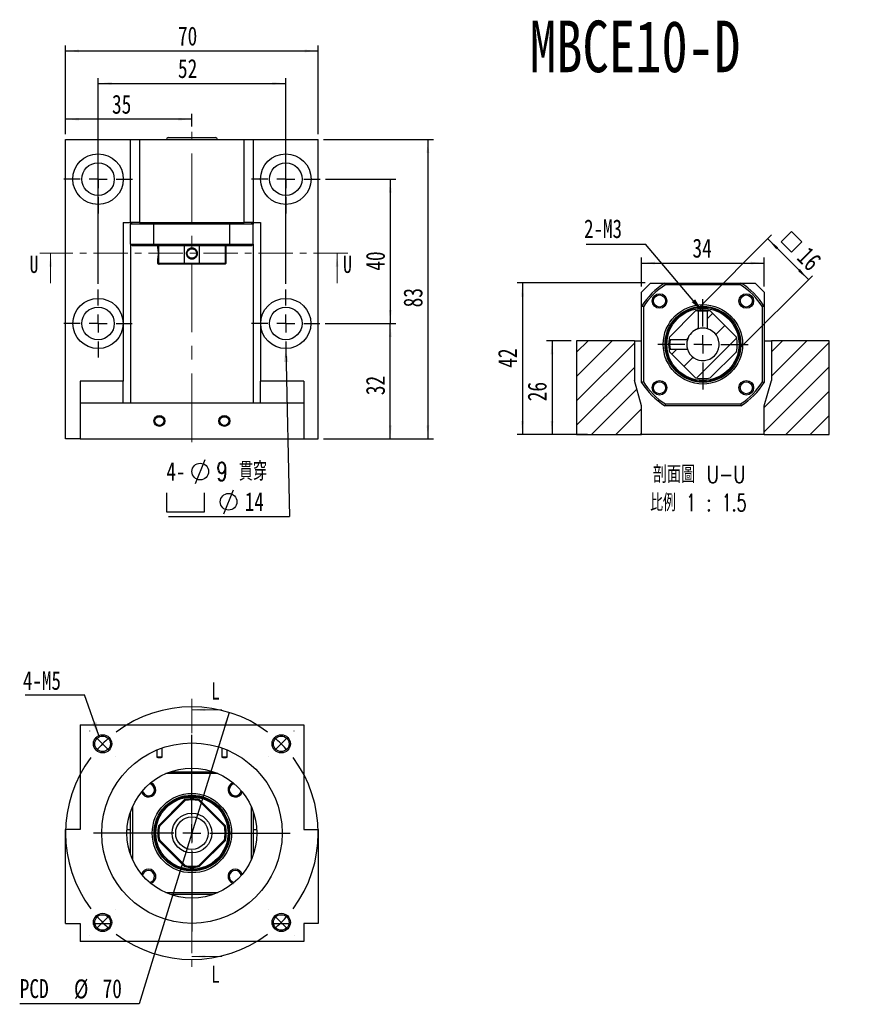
# Model space of a CAD drawing. Header units: millimetres. Extents: x 26 to 289, y 7 to 200.
# Tile 1 of 4: x 26 to 183, y 18 to 200. Entities that reach past the tile are written whole.
import ezdxf

# ---------------------------------------------------------------- set-up
doc = ezdxf.new("R2010")
doc.units = ezdxf.units.MM
doc.linetypes.add('CENTER', pattern=[10.16, 6.35, -1.27, 1.27, -1.27])
doc.linetypes.add('CENTERX2', pattern=[20.32, 12.7, -2.54, 2.54, -2.54])
doc.layers.add('FORMAT', color=7, linetype='Continuous')
doc.styles.add('SLDTEXTSTYLE0', font='TXT', dxfattribs={"width": 0.75})
doc.styles.add('SLDTEXTSTYLE1', font='TXT', dxfattribs={"width": 0.75, "bigfont": 'bigfont'})
doc.styles.add('SLDTEXTSTYLE3', font='TXT', dxfattribs={"width": 0.6875, "bigfont": 'bigfont'})
doc.styles.add('SLDTEXTSTYLE4', font='TXT', dxfattribs={"width": 0.675, "bigfont": 'bigfont'})
doc.dimstyles.new('SLDDIMSTYLE1', dxfattribs={"dimtxt": 3.5, "dimasz": 2.5, "dimexe": 0, "dimexo": 0.0625, "dimgap": 0.875, "dimtad": 0, "dimtih": 1, "dimtoh": 1, "dimlfac": 1.5, "dimrnd": 1e-09, "dimzin": 12, "dimdsep": 46, "dimtxsty": 'SLDTEXTSTYLE0', "dimsah": 1, "dimcen": 0, "dimadec": 0, "dimazin": 3, "dimtfac": 1, "dimtmove": 0, "dimatfit": 3, "dimfxl": 0, "dimfrac": 2, "dimtolj": 1, "dimtzin": 12, "dimarcsym": 0})
doc.dimstyles.new('SLDDIMSTYLE2', dxfattribs={"dimtxt": 0.18, "dimasz": 2.5, "dimexe": 0, "dimexo": 0.0625, "dimgap": 0, "dimtad": 0, "dimtih": 1, "dimtoh": 1, "dimdec": 0, "dimrnd": 1e-09, "dimzin": 0, "dimdsep": 46, "dimtxsty": 'Standard', "dimsah": 1, "dimcen": 0.09, "dimadec": 0, "dimazin": 0, "dimtfac": 2.5, "dimtdec": 0, "dimtofl": 0, "dimtmove": 0, "dimatfit": 3, "dimfxl": 0, "dimfrac": 2, "dimtolj": 1, "dimtzin": 0, "dimarcsym": 0})
doc.dimstyles.new('SLDDIMSTYLE3', dxfattribs={"dimtxt": 3.5, "dimasz": 2.5, "dimexe": 0, "dimexo": 0.0625, "dimgap": 0.875, "dimtad": 1, "dimlfac": 1.5, "dimrnd": 1e-09, "dimzin": 12, "dimdsep": 46, "dimtxsty": 'SLDTEXTSTYLE0', "dimsah": 1, "dimcen": 0.09, "dimadec": 0, "dimazin": 3, "dimtfac": 1, "dimtofl": 0, "dimtmove": 0, "dimatfit": 3, "dimfxl": 0, "dimfrac": 2, "dimtolj": 1, "dimtzin": 12, "dimarcsym": 0})

# ---------------------------------------------------------------- blocks, each defined once
blk = doc.blocks.new('_D')
at = {"layer": 'FORMAT', "color": 7}
for p, q in [((64.96, 71.55), (51.18, 26.97)), ((51.18, 26.97), (48.33, 17.72)), ((48.33, 17.72), (26.26, 17.72))]:
    blk.add_line(p, q, dxfattribs=at)
for points in [[(64.96, 71.55), (63.98, 69.24), (64.46, 69.09)], [(51.18, 26.97), (52.16, 29.28), (51.68, 29.43)]]:
    blk.add_solid(points, dxfattribs=at)
at = {"layer": 'FORMAT', "color": 7, "char_height": 3.5, "attachment_point": 1, "style": 'SLDTEXTSTYLE0'}
for s, insert in [('PCD', (26.26, 22.28)), ('%%c', (36.29, 22.23)), ('70', (41.57, 22.28))]:
    blk.add_mtext(s, dxfattribs=dict(at, insert=insert))
blk = doc.blocks.new('SW_NOTE_0')
at = {"layer": 'FORMAT', "color": 0}
blk.add_line((-10.95, 0), (0, 0), dxfattribs=at)
at = {"layer": 'FORMAT', "color": 0, "insert": (-11.38, 4.34), "char_height": 3.44, "attachment_point": 1, "style": 'SLDTEXTSTYLE0'}
blk.add_mtext('4-M5', dxfattribs=at)
blk = doc.blocks.new('SW_CENTERMARKSYMBOL_0')
at = {"layer": 'FORMAT', "color": 0}
for p, q in [((0, 3.33), (0, 18.17)), ((-3.33, 0), (-18.17, 0)), ((0, 0), (-1.67, 0)), ((0, 0), (0, 1.67)), ((0, 0), (0, -1.67)), ((0, 0), (1.67, 0)), ((3.33, 0), (18.17, 0)), ((0, -3.33), (0, -18.17))]:
    blk.add_line(p, q, dxfattribs=at)
blk = doc.blocks.new('SW_CENTERMARKSYMBOL_1')
at = {"layer": 'FORMAT', "color": 0}
for p, q in [((-35.36, 2.36), (-35.37, 2.37)), ((2.36, 2.36), (2.37, 2.37)), ((-33, 0), (-34.18, 1.18)), ((-16.5, -13.17), (-16.5, 1.67)), ((0, 0), (-1.18, -1.18)), ((0, 0), (1.18, 1.18)), ((-33, 0), (-31.82, -1.18)), ((-30.64, -2.36), (-30.63, -2.37)), ((-2.36, -2.36), (-2.37, -2.37)), ((-16.5, -16.5), (-16.5, -14.83)), ((-19.83, -16.5), (-34.66, -16.5)), ((-16.5, -16.5), (-18.17, -16.5)), ((-16.5, -16.5), (-16.5, -18.17)), ((-16.5, -16.5), (-14.83, -16.5)), ((-13.17, -16.5), (1.67, -16.5)), ((-16.5, -19.83), (-16.5, -34.66)), ((-30.64, -30.64), (-30.63, -30.63)), ((-2.36, -30.64), (-2.37, -30.63)), ((-33, -33), (-31.82, -31.82)), ((0, -33), (-1.18, -31.82)), ((-33, -33), (-34.18, -34.18)), ((0, -33), (1.18, -34.18)), ((-35.36, -35.36), (-35.37, -35.37)), ((2.36, -35.36), (2.37, -35.37))]:
    blk.add_line(p, q, dxfattribs=at)
for start, end in [(53.1851, 126.8149), (130.9074, 135), (45, 49.0926), (40.9074, 45), (135, 139.0926), (143.1851, 216.8149), (323.1851, 36.8149), (220.9074, 225), (315, 319.0926), (225, 229.0926), (310.9074, 315), (233.1851, 306.8149)]:
    blk.add_arc((-16.5, -16.5), 23.33, start, end, dxfattribs=at)
blk = doc.blocks.new('_D_1')
at = {"layer": 'FORMAT', "color": 7}
for p, q in [((40.74, 150.7), (40.74, 188.74)), ((40.74, 187.74), (75.4, 187.74)), ((75.4, 150.7), (75.4, 188.74))]:
    blk.add_line(p, q, dxfattribs=at)
for points in [[(40.74, 187.74), (43.24, 187.49), (43.24, 187.99)], [(75.4, 187.74), (72.9, 187.99), (72.9, 187.49)]]:
    blk.add_solid(points, dxfattribs=at)
at = {"layer": 'FORMAT', "color": 7, "insert": (55.49, 192.25), "char_height": 3.5, "attachment_point": 1, "style": 'SLDTEXTSTYLE0'}
blk.add_mtext('52', dxfattribs=at)
blk = doc.blocks.new('_D_2')
at = {"layer": 'FORMAT', "color": 7}
for p, q in [((82.7, 143.4), (95.71, 143.4)), ((94.71, 122.07), (94.71, 143.4)), ((82.4, 122.07), (95.71, 122.07))]:
    blk.add_line(p, q, dxfattribs=at)
for points in [[(94.71, 143.4), (94.46, 140.9), (94.96, 140.9)], [(94.71, 122.07), (94.96, 124.57), (94.46, 124.57)]]:
    blk.add_solid(points, dxfattribs=at)
at = {"layer": 'FORMAT', "color": 7, "insert": (90.2, 130.16), "char_height": 3.5, "attachment_point": 1, "rotation": 90, "style": 'SLDTEXTSTYLE0'}
blk.add_mtext('32', dxfattribs=at)
blk = doc.blocks.new('_D_3')
at = {"layer": 'FORMAT', "color": 7}
for p, q in [((34.74, 178.4), (34.74, 194.74)), ((81.4, 178.4), (81.4, 194.74)), ((34.74, 193.74), (81.4, 193.74))]:
    blk.add_line(p, q, dxfattribs=at)
for points in [[(34.74, 193.74), (37.24, 193.49), (37.24, 193.99)], [(81.4, 193.74), (78.9, 193.99), (78.9, 193.49)]]:
    blk.add_solid(points, dxfattribs=at)
at = {"layer": 'FORMAT', "color": 7, "insert": (55.49, 198.25), "char_height": 3.5, "attachment_point": 1, "style": 'SLDTEXTSTYLE0'}
blk.add_mtext('70', dxfattribs=at)
blk = doc.blocks.new('_D_4')
at = {"layer": 'FORMAT', "color": 7}
for p, q in [((82.74, 170.07), (95.71, 170.07)), ((94.71, 170.07), (94.71, 143.4)), ((82.7, 143.4), (95.71, 143.4))]:
    blk.add_line(p, q, dxfattribs=at)
for points in [[(94.71, 170.07), (94.46, 167.57), (94.96, 167.57)], [(94.71, 143.4), (94.96, 145.9), (94.46, 145.9)]]:
    blk.add_solid(points, dxfattribs=at)
at = {"layer": 'FORMAT', "color": 7, "insert": (90.2, 153.15), "char_height": 3.5, "attachment_point": 1, "rotation": 90, "style": 'SLDTEXTSTYLE0'}
blk.add_mtext('40', dxfattribs=at)
blk = doc.blocks.new('_D_5')
at = {"layer": 'FORMAT', "color": 7}
for p, q in [((82.4, 177.4), (102.66, 177.4)), ((101.66, 177.4), (101.66, 122.07)), ((82.4, 122.07), (102.66, 122.07))]:
    blk.add_line(p, q, dxfattribs=at)
for points in [[(101.66, 177.4), (101.41, 174.9), (101.91, 174.9)], [(101.66, 122.07), (101.91, 124.57), (101.41, 124.57)]]:
    blk.add_solid(points, dxfattribs=at)
at = {"layer": 'FORMAT', "color": 7, "insert": (97.15, 146.38), "char_height": 3.5, "attachment_point": 1, "rotation": 90, "style": 'SLDTEXTSTYLE0'}
blk.add_mtext('83', dxfattribs=at)
blk = doc.blocks.new('_D_6')
at = {"layer": 'FORMAT', "color": 7}
for p, q in [((34.74, 178.4), (34.74, 182.14)), ((58.07, 179.8), (58.07, 182.14)), ((58.07, 181.14), (34.74, 181.14))]:
    blk.add_line(p, q, dxfattribs=at)
for points in [[(34.74, 181.14), (37.24, 180.89), (37.24, 181.39)], [(58.07, 181.14), (55.57, 181.39), (55.57, 180.89)]]:
    blk.add_solid(points, dxfattribs=at)
at = {"layer": 'FORMAT', "color": 7, "insert": (43.31, 185.65), "char_height": 3.5, "attachment_point": 1, "style": 'SLDTEXTSTYLE0'}
blk.add_mtext('35', dxfattribs=at)
blk = doc.blocks.new('SW_SYMBOL_HOLE_DIAM')
at = {"layer": 'FORMAT', "color": 0}
blk.add_line((300, 0), (700, 1000), dxfattribs=at)
blk.add_circle((500, 500), 350, dxfattribs=at)
blk = doc.blocks.new('SW_SYMBOL_HOLE_SPOT')
at = {"layer": 'FORMAT', "color": 0}
for p, q in [((0, 875), (0, 75)), ((1600, 75), (1600, 875)), ((0, 75), (1600, 75))]:
    blk.add_line(p, q, dxfattribs=at)
blk = doc.blocks.new('SW_NOTE_1')
at = {"layer": 'FORMAT', "color": 0}
blk.add_line((-22.36, 0), (0, 0), dxfattribs=at)
at = {"layer": 'FORMAT', "color": 0, "xscale": 0.0043935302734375, "yscale": 0.0043935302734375, "zscale": 0.0043935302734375}
for name, p in [('SW_SYMBOL_HOLE_DIAM', (-18.7, 6.1)), ('SW_SYMBOL_HOLE_SPOT', (-22.76, 0.51)), ('SW_SYMBOL_HOLE_DIAM', (-13.47, 0.51))]:
    blk.add_blockref(name, p, dxfattribs=at)
at = {"layer": 'FORMAT', "color": 0, "attachment_point": 1}
for s, insert, char_height, style in [('4-', (-22.76, 10.05), 3.44, 'SLDTEXTSTYLE0'), ('9 \\M+18AD1\\M+190FA', (-13.51, 10.05), 3.4396, 'SLDTEXTSTYLE3'), ('14', (-8.28, 4.47), 3.44, 'SLDTEXTSTYLE0')]:
    blk.add_mtext(s, dxfattribs=dict(at, insert=insert, char_height=char_height, style=style))
blk = doc.blocks.new('SW_CENTERMARKSYMBOL_2')
at = {"layer": 'FORMAT', "color": 0}
for p, q in [((0, 3.33), (0, 6.33)), ((-3.33, 0), (-6.33, 0)), ((0, 0), (-1.67, 0)), ((0, 0), (0, 1.67)), ((0, 0), (0, -1.67)), ((0, 0), (1.67, 0)), ((3.33, 0), (6.33, 0)), ((0, -3.33), (0, -6.33))]:
    blk.add_line(p, q, dxfattribs=at)
blk = doc.blocks.new('SW_CENTERMARKSYMBOL_3')
at = {"layer": 'FORMAT', "color": 0}
for p, q in [((0, 3.33), (0, 6.3)), ((-3.33, 0), (-6.3, 0)), ((0, 0), (-1.67, 0)), ((0, 0), (0, 1.67)), ((0, 0), (0, -1.67)), ((0, 0), (1.67, 0)), ((3.33, 0), (6.3, 0)), ((0, -3.33), (0, -6.3))]:
    blk.add_line(p, q, dxfattribs=at)
blk = doc.blocks.new('SW_CENTERMARKSYMBOL_4')
at = {"layer": 'FORMAT', "color": 0}
for p, q in [((0, 3.33), (0, 6.3)), ((-3.33, 0), (-6.3, 0)), ((0, 0), (-1.67, 0)), ((0, 0), (0, 1.67)), ((0, 0), (0, -1.67)), ((0, 0), (1.67, 0)), ((3.33, 0), (6.3, 0)), ((0, -3.33), (0, -6.3))]:
    blk.add_line(p, q, dxfattribs=at)
blk = doc.blocks.new('SW_CENTERMARKSYMBOL_5')
at = {"layer": 'FORMAT', "color": 0}
for p, q in [((0, 3.33), (0, 6.33)), ((-3.33, 0), (-6.33, 0)), ((0, 0), (-1.67, 0)), ((0, 0), (0, 1.67)), ((0, 0), (0, -1.67)), ((0, 0), (1.67, 0)), ((3.33, 0), (6.33, 0)), ((0, -3.33), (0, -6.33))]:
    blk.add_line(p, q, dxfattribs=at)
blk = doc.blocks.new('_D_7')
at = {"layer": 'FORMAT', "color": 7}
for p, q in [((128.12, 140.21), (123.58, 140.21)), ((124.58, 140.21), (124.58, 122.88)), ((128.12, 122.88), (123.58, 122.88))]:
    blk.add_line(p, q, dxfattribs=at)
for points in [[(124.58, 140.21), (124.33, 137.71), (124.83, 137.71)], [(124.58, 122.88), (124.83, 125.38), (124.33, 125.38)]]:
    blk.add_solid(points, dxfattribs=at)
at = {"layer": 'FORMAT', "color": 7, "insert": (120.07, 129.03), "char_height": 3.5, "attachment_point": 1, "rotation": 90, "style": 'SLDTEXTSTYLE0'}
blk.add_mtext('26', dxfattribs=at)
blk = doc.blocks.new('_D_8')
at = {"layer": 'FORMAT', "color": 7}
for p, q in [((141.78, 150.88), (118.12, 150.88)), ((119.12, 150.88), (119.12, 122.88)), ((131.12, 122.88), (118.12, 122.88))]:
    blk.add_line(p, q, dxfattribs=at)
for points in [[(119.12, 150.88), (118.87, 148.38), (119.37, 148.38)], [(119.12, 122.88), (119.37, 125.38), (118.87, 125.38)]]:
    blk.add_solid(points, dxfattribs=at)
at = {"layer": 'FORMAT', "color": 7, "insert": (114.6, 135.22), "char_height": 3.5, "attachment_point": 1, "rotation": 90, "style": 'SLDTEXTSTYLE0'}
blk.add_mtext('42', dxfattribs=at)
blk = doc.blocks.new('_D_9')
at = {"layer": 'FORMAT', "color": 7}
for p, q in [((141.12, 150.21), (141.12, 155.56)), ((163.78, 150.21), (163.78, 155.56)), ((141.12, 154.56), (163.78, 154.56))]:
    blk.add_line(p, q, dxfattribs=at)
for points in [[(141.12, 154.56), (143.62, 154.31), (143.62, 154.81)], [(163.78, 154.56), (161.28, 154.81), (161.28, 154.31)]]:
    blk.add_solid(points, dxfattribs=at)
at = {"layer": 'FORMAT', "color": 7, "insert": (150.52, 159.07), "char_height": 3.5, "attachment_point": 1, "style": 'SLDTEXTSTYLE0'}
blk.add_mtext('34', dxfattribs=at)
blk = doc.blocks.new('SW_SYMBOL_MOD_BOX')
at = {"layer": 'FORMAT', "color": 0}
for p, q in [((200, 200), (200, 800)), ((200, 800), (800, 800)), ((800, 800), (800, 200)), ((200, 200), (800, 200))]:
    blk.add_line(p, q, dxfattribs=at)
blk = doc.blocks.new('_D_10')
at = {"layer": 'FORMAT', "color": 7}
for p, q in [((151.8, 146.44), (165.12, 159.75)), ((164.41, 159.05), (171.95, 151.5)), ((159.34, 138.89), (172.66, 152.21))]:
    blk.add_line(p, q, dxfattribs=at)
for points in [[(164.41, 159.05), (166, 157.1), (166.35, 157.45)], [(171.95, 151.5), (170.36, 153.45), (170.01, 153.09)]]:
    blk.add_solid(points, dxfattribs=at)
at = {"layer": 'FORMAT', "color": 7, "xscale": 0.004470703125, "yscale": 0.004470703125, "zscale": 0.004470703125, "rotation": 315.0000000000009}
blk.add_blockref('SW_SYMBOL_MOD_BOX', (165.65, 158.5), dxfattribs=at)
at = {"layer": 'FORMAT', "color": 7, "insert": (172.07, 157.85), "char_height": 3.5, "attachment_point": 1, "rotation": 315, "style": 'SLDTEXTSTYLE0'}
blk.add_mtext('16', dxfattribs=at)
blk = doc.blocks.new('SW_NOTE_2')
at = {"layer": 'FORMAT', "color": 0, "char_height": 3.175, "attachment_point": 2}
for s, insert, style in [('\\M+19655\\M+196CA\\M+19AA4 U-U', (10.32, 4.09), 'SLDTEXTSTYLE1'), ('\\M+194E4\\M+197E1 1 : 1.5', (10.2, -1.14), 'SLDTEXTSTYLE4')]:
    blk.add_mtext(s, dxfattribs=dict(at, insert=insert, style=style))
blk = doc.blocks.new('SW_NOTE_3')
at = {"layer": 'FORMAT', "color": 0}
blk.add_line((-10.95, 0), (0, 0), dxfattribs=at)
at = {"layer": 'FORMAT', "color": 0, "insert": (-11.33, 4.55), "char_height": 3.44, "attachment_point": 1, "style": 'SLDTEXTSTYLE0'}
blk.add_mtext('2-M3', dxfattribs=at)
blk = doc.blocks.new('SW_CENTERMARKSYMBOL_6')
at = {"layer": 'FORMAT', "color": 0}
for p, q in [((0, 3.33), (0, 8.33)), ((-3.33, 0), (-8.33, 0)), ((0, 0), (-1.67, 0)), ((0, 0), (0, 1.67)), ((0, 0), (0, -1.67)), ((0, 0), (1.67, 0)), ((3.33, 0), (8.33, 0)), ((0, -3.33), (0, -8.33))]:
    blk.add_line(p, q, dxfattribs=at)

msp = doc.modelspace()

# ---------------------------------------------------------------- hatches: boundary and pattern name
at = {"layer": 'FORMAT', "linetype": 'Continuous', "lineweight": 18}
h = msp.add_hatch(dxfattribs=at)
h.set_pattern_fill('ANSI31', color=256, style=0)
edge = h.paths.add_edge_path(flags=0)
edge.add_arc((152.4496, 139.5429), 6.3333, 189.448633, 192.363102)
edge.add_line((146.2631, 138.1869), (151.0936, 133.3564))
edge.add_arc((152.4496, 139.5429), 6.3333, 257.636898, 282.363102)
edge.add_line((153.8056, 133.3564), (158.6361, 138.1869))
edge.add_arc((152.4496, 139.5429), 6.3333, 347.636898, 372.363102)
edge.add_line((158.6361, 140.8989), (153.8056, 145.7293))
edge.add_arc((152.4496, 139.5429), 6.3333, 77.636898, 80.551825)
edge.add_spline(control_points=[(153.4893, 145.7903), (153.4745, 145.7757), (153.4599, 145.7611), (153.4452, 145.7464), (153.4306, 145.7318), (153.4159, 145.7172), (153.4013, 145.7025), (153.3727, 145.6739), (153.3441, 145.6454), (153.3155, 145.6168)], knot_values=[0, 0, 0, 0, 0.00009315, 0.00009315, 0.00009315, 0.0001863, 0.0001863, 0.0001863, 0.00036824, 0.00036824, 0.00036824, 0.00036824], weights=[1, 1, 1, 1, 1, 1, 1, 1, 1, 1], degree=3, periodic=0)
edge.add_line((153.3155, 145.6168), (153.3155, 142.4152))
edge.add_arc((152.4496, 139.5429), 3, -163.223108, 73.223108, ccw=False)
edge.add_line((149.5773, 138.6769), (146.3757, 138.6769))
edge.add_spline(control_points=[(146.3757, 138.6769), (146.3611, 138.6623), (146.3464, 138.6477), (146.3318, 138.633), (146.3172, 138.6184), (146.3025, 138.6037), (146.2879, 138.5891), (146.2593, 138.5605), (146.2307, 138.5319), (146.2022, 138.5033)], knot_values=[0, 0, 0, 0, 0.00009315, 0.00009315, 0.00009315, 0.0001863, 0.0001863, 0.0001863, 0.00036825, 0.00036825, 0.00036825, 0.00036825], weights=[1, 1, 1, 1, 1, 1, 1, 1, 1, 1], degree=3, periodic=0)
h = msp.add_hatch(dxfattribs=at)
h.set_pattern_fill('ANSI31', color=256, style=0)
edge = h.paths.add_edge_path(flags=0)
edge.add_arc((152.4496, 139.5429), 6.3333, 167.636898, 170.551931)
edge.add_spline(control_points=[(146.2022, 140.5825), (146.2168, 140.5678), (146.2314, 140.5531), (146.2461, 140.5385), (146.2607, 140.5239), (146.2753, 140.5092), (146.2899, 140.4946), (146.3185, 140.466), (146.3471, 140.4374), (146.3757, 140.4088)], knot_values=[0, 0, 0, 0, 0.00009315, 0.00009315, 0.00009315, 0.0001863, 0.0001863, 0.0001863, 0.00036824, 0.00036824, 0.00036824, 0.00036824], weights=[1, 1, 1, 1, 1, 1, 1, 1, 1, 1], degree=3, periodic=0)
edge.add_line((146.3757, 140.4088), (149.5773, 140.4088))
edge.add_arc((152.4496, 139.5429), 3, 106.776892, 163.223108, ccw=False)
edge.add_line((151.5837, 142.4152), (151.5837, 145.6168))
edge.add_spline(control_points=[(151.5837, 145.6168), (151.569, 145.6314), (151.5544, 145.646), (151.5397, 145.6607), (151.5251, 145.6753), (151.5105, 145.6899), (151.4958, 145.7046), (151.4672, 145.7332), (151.4386, 145.7617), (151.41, 145.7903)], knot_values=[0, 0, 0, 0, 0.00009315, 0.00009315, 0.00009315, 0.0001863, 0.0001863, 0.0001863, 0.00036825, 0.00036825, 0.00036825, 0.00036825], weights=[1, 1, 1, 1, 1, 1, 1, 1, 1, 1], degree=3, periodic=0)
edge.add_arc((152.4496, 139.5429), 6.3333, 99.447536, 102.363102)
edge.add_line((151.0936, 145.7293), (146.2631, 140.8989))
h = msp.add_hatch(dxfattribs=at)
h.set_pattern_fill('ANSI31', color=256, style=0)
h.paths.add_polyline_path([(139.7829, 140.2095), (129.1163, 140.2095), (129.1163, 122.8762), (141.1163, 122.8762), (141.1163, 128.2095), (139.7829, 132.8762)], flags=0)
h = msp.add_hatch(dxfattribs=at)
h.set_pattern_fill('ANSI31', color=256, style=0)
h.paths.add_polyline_path([(163.7829, 128.2095), (163.7829, 122.8762), (175.7829, 122.8762), (175.7829, 140.2095), (165.1163, 140.2095), (165.1163, 132.8762)], flags=0)

# ---------------------------------------------------------------- linework, layer by layer
at = {"color": 7, "linetype": 'Continuous', "lineweight": 25}
for p, q in [((34.7378, 122.0706), (34.7378, 177.4039)), ((34.7378, 177.4039), (46.7378, 177.4039)), ((46.7378, 162.0706), (46.7378, 177.4039)), ((46.7378, 177.4039), (48.4045, 177.4039)), ((48.4045, 177.4039), (48.4045, 162.0706)), ((48.4045, 177.4039), (67.7378, 177.4039)), ((53.7045, 177.7373), (62.4378, 177.7373)), ((67.7378, 162.0706), (67.7378, 177.4039)), ((67.7378, 177.4039), (69.4045, 177.4039)), ((69.4045, 177.4039), (69.4045, 162.0706)), ((69.4045, 177.4039), (81.4045, 177.4039)), ((81.4045, 122.0706), (81.4045, 177.4039)), ((45.4045, 162.0706), (45.4045, 132.7373)), ((45.4045, 162.0706), (46.7378, 162.0706)), ((48.4045, 162.0706), (46.7378, 162.0706)), ((46.7378, 162.0706), (46.7378, 161.7373)), ((48.4045, 162.0706), (67.7378, 162.0706)), ((69.4045, 162.0706), (67.7378, 162.0706)), ((69.4045, 162.0706), (70.7378, 162.0706)), ((69.4045, 162.0706), (69.4045, 161.7373)), ((70.7378, 162.0706), (70.7378, 132.7373)), ((51.0474, 161.7373), (46.7378, 161.7373)), ((46.7378, 158.0706), (46.7378, 161.7373)), ((65.0949, 161.7373), (51.0474, 161.7373)), ((51.0474, 158.0706), (51.0474, 161.7373)), ((69.4045, 161.7373), (65.0949, 161.7373)), ((65.0949, 158.0706), (65.0949, 161.7373)), ((69.4045, 158.0706), (69.4045, 161.7373)), ((46.7378, 158.0706), (51.0474, 158.0706)), ((46.7378, 158.0706), (46.7378, 128.7372)), ((51.143, 157.7373), (47.0712, 157.7373)), ((51.0474, 158.0706), (65.0949, 158.0706)), ((64.9994, 157.7373), (51.143, 157.7373)), ((51.7378, 157.7373), (51.7378, 157.3486)), ((51.8847, 157.7373), (51.8847, 154.5372)), ((56.7152, 154.5372), (56.7152, 157.7373)), ((59.4272, 157.7373), (59.4272, 154.5372)), ((64.2576, 154.5372), (64.2576, 157.7373)), ((64.4045, 154.5372), (64.4045, 157.7373)), ((69.0712, 157.7373), (64.9994, 157.7373)), ((65.0949, 158.0706), (69.4045, 158.0706)), ((69.4045, 158.0706), (69.4045, 128.7372)), ((51.7378, 155.3261), (51.7378, 154.5372)), ((51.7378, 154.5372), (51.9378, 154.3373)), ((51.7378, 154.5372), (51.8847, 154.5372)), ((51.8847, 154.5372), (56.7152, 154.5372)), ((52.0679, 154.3373), (51.9378, 154.3373)), ((56.8148, 154.3373), (52.0679, 154.3373)), ((56.7152, 154.5372), (59.4272, 154.5372)), ((59.3275, 154.3373), (56.8148, 154.3373)), ((64.0745, 154.3373), (59.3275, 154.3373)), ((59.4272, 154.5372), (64.2576, 154.5372)), ((64.2045, 154.3373), (64.0745, 154.3373)), ((64.2045, 154.3373), (64.4045, 154.5372)), ((64.2576, 154.5372), (64.4045, 154.5372)), ((142.7829, 150.8762), (141.1163, 149.2095)), ((141.1163, 146.5666), (141.1163, 149.2095)), ((142.7829, 150.8762), (145.4258, 150.8762)), ((145.4258, 150.8762), (159.4734, 150.8762)), ((159.3778, 150.5429), (145.5214, 150.5429)), ((159.4734, 150.8762), (162.1163, 150.8762)), ((163.7829, 149.2095), (162.1163, 150.8762)), ((163.7829, 149.2095), (163.7829, 146.5666)), ((141.1163, 132.5191), (141.1163, 146.5666)), ((141.4496, 146.4711), (141.4496, 132.6147)), ((151.0936, 145.7293), (146.2631, 140.8989)), ((151.5837, 145.6168), (151.5837, 142.4152)), ((153.3155, 142.4152), (153.3155, 145.6168)), ((158.6361, 140.8989), (153.8056, 145.7293)), ((163.4496, 132.6147), (163.4496, 146.4711)), ((163.7829, 146.5666), (163.7829, 132.5191)), ((129.1163, 140.2095), (129.1163, 122.8762)), ((139.7829, 140.2095), (129.1163, 140.2095)), ((139.7829, 140.2095), (139.7829, 132.8762)), ((139.7829, 140.2095), (141.1163, 140.2095)), ((149.5773, 140.4088), (146.3756, 140.4088)), ((163.7829, 140.2095), (165.1163, 140.2095)), ((165.1163, 140.2095), (165.1163, 132.8762)), ((175.7829, 140.2095), (165.1163, 140.2095)), ((175.7829, 122.8762), (175.7829, 140.2095)), ((146.3757, 138.6769), (149.5773, 138.6769)), ((146.2631, 138.1869), (151.0936, 133.3564)), ((153.8056, 133.3564), (158.6361, 138.1869)), ((141.1163, 128.2095), (139.7829, 132.8762)), ((163.7829, 128.2095), (165.1163, 132.8762)), ((45.4045, 132.7373), (37.4045, 132.7373)), ((37.4045, 132.7373), (37.4045, 128.7372)), ((45.4045, 128.7372), (45.4045, 132.7373)), ((78.7378, 132.7373), (70.7378, 132.7373)), ((70.7378, 128.7372), (70.7378, 132.7373)), ((78.7378, 132.7373), (78.7378, 128.7372)), ((37.4045, 128.7372), (78.7378, 128.7372)), ((37.4045, 128.7372), (37.4045, 122.0706)), ((78.7378, 128.7372), (78.7378, 122.0706)), ((141.1163, 122.8762), (141.1163, 128.2095)), ((159.4734, 128.2095), (145.4258, 128.2095)), ((145.5214, 128.5429), (159.3778, 128.5429)), ((163.7829, 122.8762), (163.7829, 128.2095)), ((37.4045, 122.0706), (34.7378, 122.0706)), ((37.4045, 122.0706), (78.7378, 122.0706)), ((78.7378, 122.0706), (81.4045, 122.0706)), ((129.1163, 122.8762), (141.1163, 122.8762)), ((163.7829, 122.8762), (141.1163, 122.8762)), ((163.7829, 122.8762), (175.7829, 122.8762)), ((37.4045, 69.2588), (37.4045, 49.9255)), ((37.4045, 69.2588), (78.7378, 69.2588)), ((78.7378, 69.2588), (78.7378, 49.9255)), ((51.5712, 64.6057), (51.5712, 63.2588)), ((52.5712, 63.2588), (52.5712, 64.9918)), ((63.5712, 64.9918), (63.5712, 63.2588)), ((64.5712, 63.2588), (64.5712, 64.6057)), ((52.5712, 63.2588), (51.5712, 63.2588)), ((64.5712, 63.2588), (63.5712, 63.2588)), ((62.867, 60.2588), (53.2753, 60.2588)), ((54.1271, 60.5921), (62.0152, 60.5921)), ((51.8847, 50.6148), (56.7152, 55.4453)), ((56.8148, 55.2621), (52.0679, 50.5152)), ((64.0745, 50.5152), (59.3275, 55.2621)), ((59.4272, 55.4453), (64.2576, 50.6148)), ((46.7378, 45.3148), (46.7378, 53.2029)), ((47.0712, 54.0546), (47.0712, 44.463)), ((69.0712, 44.463), (69.0712, 54.0546)), ((69.4045, 53.2029), (69.4045, 45.3148)), ((34.7378, 32.5921), (34.7378, 49.9255)), ((37.4045, 49.9255), (34.7378, 49.9255)), ((46.0897, 49.9255), (46.7378, 49.9255)), ((69.4045, 49.9255), (70.0526, 49.9255)), ((78.7378, 49.9255), (81.4045, 49.9255)), ((81.4045, 49.9255), (81.4045, 32.5921)), ((56.7152, 43.0723), (51.8847, 47.9028)), ((52.0679, 48.0025), (56.8148, 43.2555)), ((59.3275, 43.2555), (64.0745, 48.0025)), ((64.2576, 47.9028), (59.4272, 43.0723)), ((53.2753, 38.2588), (62.867, 38.2588)), ((62.0152, 37.9255), (54.1271, 37.9255)), ((34.7378, 32.5921), (37.4045, 32.5921)), ((37.4045, 32.5921), (37.4045, 29.2588)), ((81.4045, 32.5921), (78.7378, 32.5921)), ((78.7378, 32.5921), (78.7378, 29.2588)), ((78.7378, 29.2588), (37.4045, 29.2588))]:
    msp.add_line(p, q, dxfattribs=at)
at = {"color": 7, "linetype": 'CENTER', "lineweight": 18}
for p, q in [((86.8801, 156.3728), (29.973, 156.3728)), ((58.0712, 74.0588), (58.0712, 24.4588))]:
    msp.add_line(p, q, dxfattribs=at)
at = {"color": 7, "linetype": 'Continuous', "lineweight": 18}
for p, q in [((31.973, 150.8728), (31.973, 156.3728)), ((84.8801, 150.8728), (84.8801, 156.3728)), ((63.5712, 72.0588), (58.0712, 72.0588)), ((63.5712, 26.4588), (58.0712, 26.4588))]:
    msp.add_line(p, q, dxfattribs=at)
at = {"color": 7, "linetype": 'Continuous', "lineweight": 25, "flags": 128}
for points in [[(151.5837, 145.6168), (151.5397, 145.6607), (151.4958, 145.7046), (151.4529, 145.7474), (151.41, 145.7903)], [(153.4892, 145.7903), (153.4452, 145.7464), (153.4013, 145.7025), (153.3584, 145.6597), (153.3155, 145.6168)], [(146.2022, 140.5824), (146.2461, 140.5385), (146.2899, 140.4946), (146.3328, 140.4517), (146.3757, 140.4088)], [(146.3757, 138.677), (146.3318, 138.633), (146.2879, 138.5891), (146.245, 138.5462), (146.2022, 138.5033)]]:
    msp.add_lwpolyline(points, dxfattribs=at)
at = {"color": 7, "linetype": 'Continuous', "lineweight": 25}
for centre, radius in [((40.7378, 170.0706), 4.6667), ((75.4045, 170.0706), 4.6667), ((40.7378, 170.0706), 3), ((75.4045, 170.0706), 3), ((40.7378, 143.4039), 4.6333), ((75.4045, 143.4039), 4.6333), ((144.4357, 147.5568), 1.35), ((144.4357, 147.5568), 1.1167), ((160.4635, 147.5568), 1.35), ((160.4635, 147.5568), 1.1167), ((40.7378, 143.4039), 3), ((75.4045, 143.4039), 3), ((152.4496, 139.5429), 7.3333), ((152.4496, 139.5429), 7), ((152.4496, 139.5429), 6.8667), ((152.4496, 139.5429), 6.6667), ((144.4357, 131.529), 1.35), ((160.4635, 131.529), 1.35), ((144.4357, 131.529), 1.1167), ((160.4635, 131.529), 1.1167), ((52.0712, 125.4039), 1.0167), ((52.0712, 125.4039), 0.8333), ((64.0712, 125.4039), 1.0167), ((64.0712, 125.4039), 0.8333), ((41.572, 65.758), 1.6833), ((74.5703, 65.758), 1.6833), ((41.572, 65.758), 1.4333), ((58.0712, 49.2588), 16.6667), ((74.5703, 65.758), 1.4333), ((58.0712, 49.2588), 12), ((58.0712, 49.2588), 7.3333), ((58.0712, 49.2588), 7), ((58.0712, 49.2588), 6.8667), ((58.0712, 49.2588), 6.6667), ((58.0712, 49.2588), 3.6667), ((58.0712, 49.2588), 3), ((41.572, 32.7597), 1.6833), ((41.572, 32.7597), 1.4333), ((74.5703, 32.7597), 1.6833), ((74.5703, 32.7597), 1.4333)]:
    msp.add_circle(centre, radius, dxfattribs=at)
for centre, radius, start, end in [((53.7045, 177.4039), 0.3333, 90, 180), ((62.4378, 177.4039), 0.3333, 0, 90), ((152.4496, 139.5429), 13.3333, 121.788331, 148.211669), ((152.4496, 139.5429), 13, 122.204228, 147.795772), ((152.4496, 139.5429), 13, 32.204228, 57.795772), ((152.4496, 139.5429), 13.3333, 31.788331, 58.211669), ((152.4496, 139.5429), 6.3333, 99.448768, 102.363102), ((152.4496, 139.5429), 6.3333, 80.551826, 99.448766), ((152.4496, 141.1588), 4.5413, 79.007542, 100.992518), ((152.4496, 139.5429), 6.3333, 77.636898, 80.551825), ((152.4496, 139.5429), 3, 106.776892, 163.223108), ((152.4496, 139.5429), 3, 196.776892, 73.223108), ((152.4496, 139.5429), 3, 73.223108, 106.776892), ((152.4496, 139.5429), 6.3333, 170.551932, 189.448632), ((152.4496, 139.5429), 6.3333, 167.636898, 170.551931), ((150.8337, 139.5429), 4.5414, 169.007759, 190.99231), ((152.4496, 139.5429), 3, 163.223108, 196.776892), ((152.4496, 139.5429), 6.3333, 347.636898, 12.363102), ((152.4496, 139.5429), 6.3333, 189.448633, 192.363102), ((152.4496, 139.5429), 6.3333, 257.636898, 282.363102), ((152.4496, 139.5429), 13.3333, 211.788331, 238.211669), ((152.4496, 139.5429), 13, 212.204228, 237.795772), ((152.4496, 139.5429), 13, 302.204228, 327.795772), ((152.4496, 139.5429), 13.3333, 301.788331, 328.211669), ((50.0573, 57.2727), 1.35, 198.333751, 71.666249), ((50.0573, 57.2727), 1.1167, 190.576215, 79.423785), ((66.0851, 57.2727), 1.35, 108.333751, 341.666249), ((66.0851, 57.2727), 1.1167, 100.576215, 349.423785), ((58.0712, 49.2588), 6.3333, 77.636898, 102.363102), ((58.0712, 49.2588), 6.1333, 78.179882, 101.820118), ((58.0712, 49.2588), 6.3333, 167.636898, 192.363102), ((58.0712, 49.2588), 6.1333, 168.179882, 191.820118), ((58.0712, 49.2588), 6.1333, 348.179882, 11.820118), ((58.0712, 49.2588), 6.3333, 347.636898, 12.363102), ((50.0573, 41.2449), 1.35, 90, 161.666249), ((50.0573, 41.2449), 1.1167, 90, 169.423785), ((50.0573, 41.2449), 1.35, 288.333751, 90), ((50.0573, 41.2449), 1.1167, 280.576215, 90), ((58.0712, 49.2588), 6.3333, 257.636898, 282.363102), ((58.0712, 49.2588), 6.1333, 258.179882, 281.820118), ((66.0851, 41.2449), 1.35, 90, 251.666249), ((66.0851, 41.2449), 1.1167, 90, 259.423785), ((66.0851, 41.2449), 1.35, 18.333751, 90), ((66.0851, 41.2449), 1.1167, 10.576215, 90)]:
    msp.add_arc(centre, radius, start, end, dxfattribs=at)
for points in [[(47.0712, 162.0706), (46.9601, 161.9595), (46.849, 161.8484), (46.7378, 161.7373)], [(51.143, 162.0706), (51.1109, 161.9595), (51.0791, 161.8484), (51.0474, 161.7373)], [(64.9994, 162.0706), (65.0314, 161.9595), (65.0633, 161.8484), (65.0949, 161.7373)], [(69.0712, 162.0706), (69.1823, 161.9595), (69.2934, 161.8484), (69.4045, 161.7373)], [(47.0712, 157.7373), (46.9601, 157.8483), (46.849, 157.9594), (46.7378, 158.0706)], [(51.143, 157.7373), (51.1109, 157.8483), (51.0791, 157.9594), (51.0474, 158.0706)], [(64.9994, 157.7373), (65.0314, 157.8483), (65.0633, 157.9594), (65.0949, 158.0706)], [(69.4045, 158.0706), (69.2934, 157.9594), (69.1823, 157.8483), (69.0712, 157.7373)], [(51.8847, 154.5372), (51.9457, 154.4706), (52.0067, 154.4039), (52.0679, 154.3373)], [(56.7152, 154.5372), (56.7485, 154.4706), (56.7817, 154.4039), (56.8148, 154.3373)], [(59.4272, 154.5372), (59.3938, 154.4706), (59.3606, 154.4039), (59.3275, 154.3373)], [(64.2576, 154.5372), (64.1967, 154.4706), (64.1356, 154.4039), (64.0745, 154.3373)], [(145.5214, 150.5429), (145.4893, 150.654), (145.4575, 150.7651), (145.4258, 150.8762)], [(159.3778, 150.5429), (159.4099, 150.654), (159.4417, 150.7651), (159.4734, 150.8762)], [(141.4496, 146.4711), (141.3385, 146.5031), (141.2274, 146.535), (141.1163, 146.5666)], [(163.7829, 146.5666), (163.6718, 146.535), (163.5607, 146.5031), (163.4496, 146.4711)], [(141.4496, 132.6147), (141.3385, 132.5826), (141.2274, 132.5508), (141.1163, 132.5191)], [(163.4496, 132.6147), (163.5607, 132.5826), (163.6718, 132.5508), (163.7829, 132.5191)], [(145.5214, 128.5429), (145.4893, 128.4318), (145.4575, 128.3207), (145.4258, 128.2095)], [(159.3778, 128.5429), (159.4099, 128.4318), (159.4417, 128.3207), (159.4734, 128.2095)], [(56.7152, 55.4453), (56.7485, 55.3843), (56.7817, 55.3233), (56.8148, 55.2621)], [(59.4272, 55.4453), (59.3938, 55.3843), (59.3606, 55.3233), (59.3275, 55.2621)], [(51.8847, 50.6148), (51.9457, 50.5815), (52.0067, 50.5482), (52.0679, 50.5152)], [(64.2576, 50.6148), (64.1967, 50.5815), (64.1356, 50.5482), (64.0745, 50.5152)], [(52.0679, 48.0025), (52.0067, 47.9694), (51.9457, 47.9362), (51.8847, 47.9028)], [(64.2576, 47.9028), (64.1967, 47.9362), (64.1356, 47.9694), (64.0745, 48.0025)], [(56.7152, 43.0723), (56.7485, 43.1333), (56.7817, 43.1944), (56.8148, 43.2555)], [(59.4272, 43.0723), (59.3938, 43.1333), (59.3606, 43.1944), (59.3275, 43.2555)]]:
    msp.add_open_spline(points, degree=3, dxfattribs=at)
for points, knots in [([(51.7378, 157.3486), (51.7406, 157.3349), (51.746, 157.3077), (51.7806, 157.0687), (51.8092, 156.794), (51.8219, 156.5375), (51.8249, 156.3373), (51.8219, 156.137), (51.8093, 155.8806), (51.7806, 155.6059), (51.746, 155.3666), (51.7406, 155.3396), (51.7379, 155.3261)], [0, 0, 0, 0, 0.126407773, 0.252039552, 0.376380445, 0.43704655, 0.500043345, 0.562853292, 0.623434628, 0.747967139, 0.873740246, 1, 1, 1, 1]), ([(58.0712, 155.3259), (57.979, 155.326), (57.7983, 155.3463), (57.5437, 155.4488), (57.2945, 155.6402), (57.0798, 155.9358), (57.015, 156.2949), (57.0516, 156.6029), (57.1573, 156.8509), (57.3285, 157.0599), (57.544, 157.2261), (57.799, 157.3284), (58.0719, 157.3588), (58.3447, 157.3285), (58.599, 157.2259), (58.848, 157.034), (59.0627, 156.7382), (59.1274, 156.3791), (59.0905, 156.0711), (58.9845, 155.823), (58.8132, 155.614), (58.598, 155.4479), (58.3436, 155.3457), (58.1631, 155.3258), (58.0712, 155.3259)], [0, 0, 0, 0, 0.042749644, 0.083869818, 0.126277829, 0.188355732, 0.249772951, 0.291217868, 0.331470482, 0.373698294, 0.416152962, 0.457328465, 0.500159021, 0.542808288, 0.583882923, 0.626319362, 0.688463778, 0.7498408, 0.791293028, 0.831576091, 0.873854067, 0.916271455, 0.957340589, 1, 1, 1, 1]), ([(58.0712, 155.4706), (58.1344, 155.4706), (58.2732, 155.4858), (58.4881, 155.5642), (58.6935, 155.7148), (58.8443, 155.9202), (58.9226, 156.1354), (58.9487, 156.3726), (58.899, 156.6627), (58.7257, 156.9362), (58.4889, 157.1098), (58.2741, 157.1885), (58.0359, 157.2149), (57.7451, 157.1649), (57.4712, 156.9909), (57.2978, 156.7537), (57.2197, 156.5387), (57.1937, 156.3016), (57.2435, 156.0116), (57.4168, 155.7382), (57.6537, 155.5645), (57.8689, 155.4859), (58.0079, 155.4706), (58.0712, 155.4706)], [0, 0, 0, 0, 0.03483668, 0.07651852, 0.12506732, 0.17390127, 0.21562475, 0.25025764, 0.30472241, 0.37497089, 0.42355833, 0.46524713, 0.50005866, 0.55489901, 0.62499418, 0.67377223, 0.71546325, 0.75008739, 0.80451737, 0.87476873, 0.92338507, 0.96512166, 1, 1, 1, 1]), ([(52.5712, 126.0706), (52.4904, 126.0706), (52.4083, 126.0706), (52.2415, 126.0706), (52.1555, 126.0706), (51.8978, 126.0706), (51.7322, 126.0706), (51.5712, 126.0706)], [0, 0, 0, 0, 0.25, 0.25, 0.5, 0.5, 1, 1, 1, 1]), ([(64.5712, 126.0706), (64.4904, 126.0706), (64.4083, 126.0706), (64.2415, 126.0706), (64.1555, 126.0706), (63.8978, 126.0706), (63.7322, 126.0706), (63.5712, 126.0706)], [0, 0, 0, 0, 0.25, 0.25, 0.5, 0.5, 1, 1, 1, 1]), ([(52.5712, 63.2588), (52.4904, 63.2297), (52.4083, 63.2045), (52.2415, 63.1689), (52.1555, 63.1585), (51.8978, 63.1589), (51.7322, 63.2007), (51.5712, 63.2588)], [0, 0, 0, 0, 0.25, 0.25, 0.5, 0.5, 1, 1, 1, 1]), ([(64.5712, 63.2588), (64.4904, 63.2297), (64.4083, 63.2045), (64.2415, 63.1689), (64.1555, 63.1585), (63.8978, 63.1589), (63.7322, 63.2007), (63.5712, 63.2588)], [0, 0, 0, 0, 0.25, 0.25, 0.5, 0.5, 1, 1, 1, 1]), ([(40.1485, 32.5921), (40.382, 32.5921), (40.6154, 32.5921), (40.9674, 32.5921), (41.0848, 32.5921), (41.2637, 32.5921), (41.3236, 32.5921), (41.4167, 32.5921), (41.4483, 32.5921), (41.5134, 32.5921), (41.5476, 32.5921), (41.615, 32.5921), (41.6487, 32.5921), (41.7127, 32.5921), (41.7435, 32.5921), (41.8347, 32.5921), (41.8939, 32.5921), (42.0704, 32.5921), (42.1865, 32.5921), (42.5341, 32.5921), (42.7649, 32.5921), (42.9955, 32.5921)], [0, 0, 0, 0, 0.25, 0.25, 0.375, 0.375, 0.4375, 0.4375, 0.46875, 0.46875, 0.5, 0.5, 0.53125, 0.53125, 0.5625, 0.5625, 0.625, 0.625, 0.75, 0.75, 1, 1, 1, 1]), ([(73.1468, 32.5921), (73.3803, 32.5921), (73.6137, 32.5921), (73.9657, 32.5921), (74.0831, 32.5921), (74.262, 32.5921), (74.3219, 32.5921), (74.415, 32.5921), (74.4466, 32.5921), (74.5117, 32.5921), (74.5459, 32.5921), (74.6133, 32.5921), (74.647, 32.5921), (74.711, 32.5921), (74.7419, 32.5921), (74.833, 32.5921), (74.8922, 32.5921), (75.0688, 32.5921), (75.1848, 32.5921), (75.5325, 32.5921), (75.7632, 32.5921), (75.9938, 32.5921)], [0, 0, 0, 0, 0.25, 0.25, 0.375, 0.375, 0.4375, 0.4375, 0.46875, 0.46875, 0.5, 0.5, 0.53125, 0.53125, 0.5625, 0.5625, 0.625, 0.625, 0.75, 0.75, 1, 1, 1, 1])]:
    msp.add_open_spline(points, degree=3, knots=knots, dxfattribs=at)
at = {"color": 7, "linetype": 'Continuous', "lineweight": 18}
for points in [[(31.973, 156.3728), (31.723, 153.8728), (32.223, 153.8728)], [(84.8801, 156.3728), (84.6301, 153.8728), (85.1301, 153.8728)], [(58.0712, 72.0588), (60.5712, 71.8088), (60.5712, 72.3088)], [(58.0712, 26.4588), (60.5712, 26.2088), (60.5712, 26.7088)]]:
    msp.add_solid(points, dxfattribs=at)
at = {"layer": 'FORMAT', "color": 7, "linetype": 'CENTERX2', "lineweight": 18}
msp.add_line((58.0712, 121.4904), (58.0712, 178.7974), dxfattribs=at)

# ---------------------------------------------------------------- block references
at = {"layer": 'FORMAT', "color": 7}
for name, p in [('SW_CENTERMARKSYMBOL_5', (40.7378, 170.0706)), ('SW_CENTERMARKSYMBOL_2', (75.4045, 170.0706)), ('SW_NOTE_3', (141.8207, 158.0737)), ('SW_CENTERMARKSYMBOL_4', (40.7378, 143.4039)), ('SW_CENTERMARKSYMBOL_3', (75.4045, 143.4039)), ('SW_CENTERMARKSYMBOL_6', (152.4496, 139.5429)), ('SW_NOTE_1', (76.1257, 107.7536)), ('SW_NOTE_0', (38.2401, 74.8257)), ('SW_CENTERMARKSYMBOL_1', (74.5703, 65.758)), ('SW_CENTERMARKSYMBOL_0', (58.0712, 49.2588))]:
    msp.add_blockref(name, p, dxfattribs=at)
at = {"layer": 'FORMAT'}
msp.add_blockref('SW_NOTE_2', (141.418, 113.0318), dxfattribs=at)

# ---------------------------------------------------------------- texts
at = {"color": 7, "linetype": 'Continuous', "char_height": 3.175, "attachment_point": 1, "style": 'SLDTEXTSTYLE0'}
for s, insert in [('U', (28.0922, 155.9128)), ('U', (85.9889, 155.9128)), ('L', (61.6154, 77.0988)), ('L', (61.6154, 24.7805))]:
    msp.add_mtext(s, dxfattribs=dict(at, insert=insert))
at = {"layer": 'FORMAT', "color": 7, "insert": (120.4858, 199.3486), "char_height": 9.525, "attachment_point": 1, "style": 'SLDTEXTSTYLE0'}
msp.add_mtext('MBCE10-D', dxfattribs=at)

# ---------------------------------------------------------------- dimensions: what is measured, and where the dimension line sits
at = {"layer": 'FORMAT', "color": 7}
for base, p1, p2, picture, middle in [((81.4045, 193.7373), (34.7378, 177.4039), (81.4045, 177.4039), '_D_3', (58.0712, 193.7373)), ((75.4045, 187.7373), (40.7378, 149.7039), (75.4045, 149.7039), '_D_1', (58.0712, 187.7373)), ((34.7378, 181.1429), (58.0712, 178.7974), (34.7378, 177.4039), '_D_6', (45.896, 181.1429)), ((163.7829, 154.557), (141.1163, 149.2095), (163.7829, 149.2095), '_D_9', (153.1055, 154.557))]:
    dim = msp.add_linear_dim(base=base, p1=p1, p2=p2, dimstyle='SLDDIMSTYLE3', dxfattribs=at)
    dim.commit()
    dim.dimension.update_dxf_attribs({"geometry": picture, "text_midpoint": middle, "dimtype": 160})
for base, p1, p2, picture, middle in [((101.6583, 122.0706), (81.4045, 177.4039), (81.4045, 122.0706), '_D_5', (101.6583, 148.9617)), ((94.7068, 143.4039), (81.7378, 170.0706), (81.7045, 143.4039), '_D_4', (94.7068, 155.7409)), ((119.1163, 122.8762), (142.7829, 150.8762), (132.1163, 122.8762), '_D_8', (119.1163, 137.8023)), ((94.7068, 143.4039), (81.4045, 122.0706), (81.7045, 143.4039), '_D_2', (94.7068, 132.7486)), ((124.5849, 122.8762), (129.1163, 140.2095), (129.1163, 122.8762), '_D_7', (124.5849, 131.6164))]:
    dim = msp.add_linear_dim(base=base, p1=p1, p2=p2, angle=90, dimstyle='SLDDIMSTYLE3', dxfattribs=at)
    dim.commit()
    dim.dimension.update_dxf_attribs({"geometry": picture, "text_midpoint": middle, "dimtype": 160})
dim = msp.add_linear_dim(base=(171.9525, 151.5033), p1=(151.0936, 145.7293), p2=(158.6361, 138.1869), angle=315, text='{\\fGDT;o}<>', dimstyle='SLDDIMSTYLE3', dxfattribs=at)
dim.commit()
dim.dimension.update_dxf_attribs({"geometry": '_D_10', "text_midpoint": (168.8989, 154.557), "dimtype": 160})
dim = msp.add_diameter_dim_2p(p1=(51.1837, 26.9652), p2=(64.9587, 71.5525), text='PCD<>', dimstyle='SLDDIMSTYLE1', dxfattribs=at)
dim.commit()
dim.dimension.update_dxf_attribs({"geometry": '_D', "text_midpoint": (36.5017, 20.5212), "dimtype": 163})

# ---------------------------------------------------------------- leaders
for points in [[(152.3182, 145.6979), (141.8207, 158.0737)], [(75.4174, 138.7706), (76.1257, 107.7536)], [(40.8586, 67.2827), (38.2401, 74.8257)]]:
    msp.add_leader(points, dimstyle='SLDDIMSTYLE2', dxfattribs=at)

doc.saveas('drawing.dxf')
